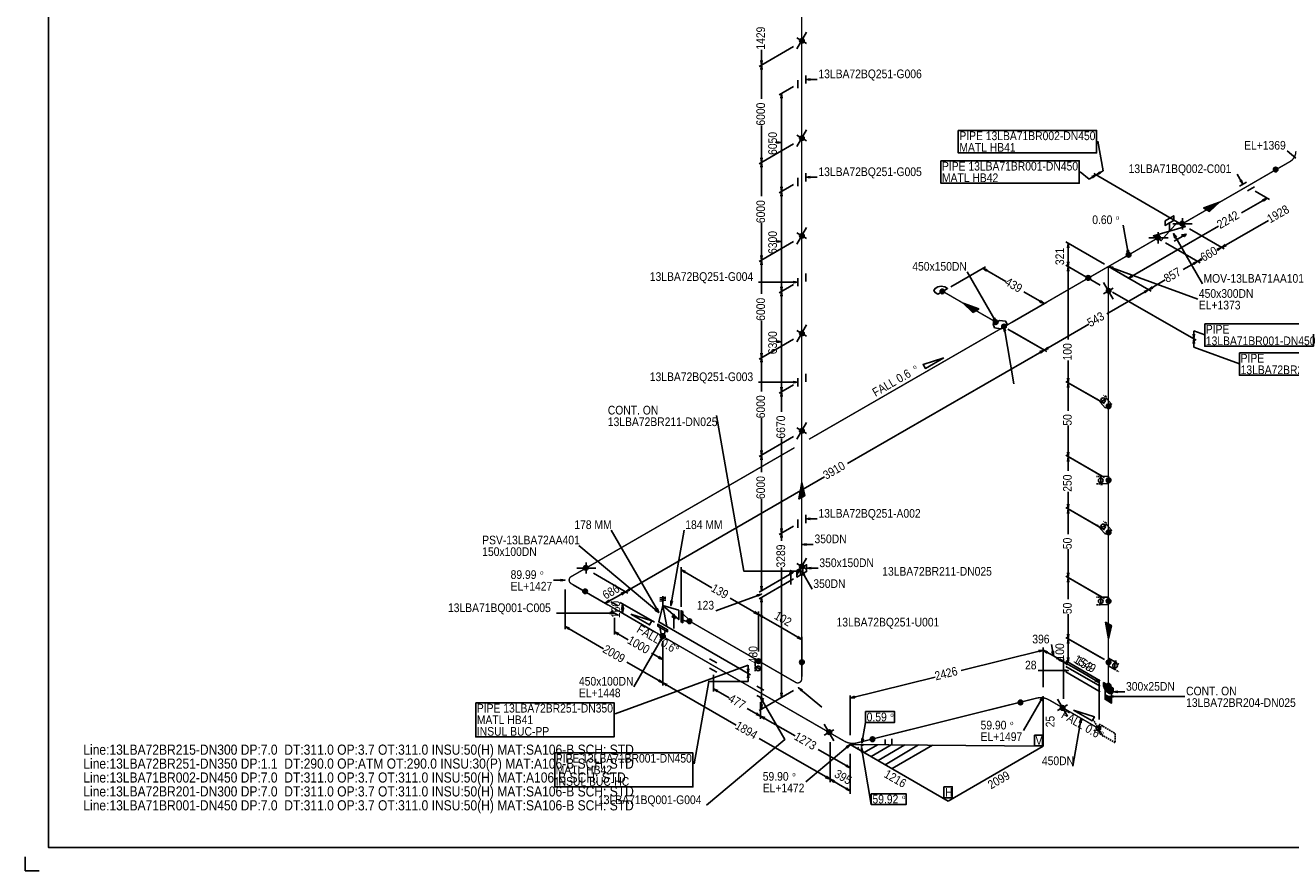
# Model space of a CAD drawing. Extents: x 0 to 841, y 0 to 594.
# Tile 1 of 3: x 0 to 545, y 0 to 365. Entities that reach past the tile are written whole.
import ezdxf

# ---------------------------------------------------------------- set-up
doc = ezdxf.new("R2010")
doc.units = 0
doc.linetypes.add('GT100', pattern=[1, 0.666667, -0.333333])
for name, color, linetype in [('AD1', 7, 'Continuous'), ('AD2', 7, 'Continuous'), ('AD3', 7, 'Continuous'), ('TEE_300', 7, 'Continuous'), ('TEE_450', 7, 'Continuous')]:
    doc.layers.add(name, color=color, linetype=linetype)
doc.styles.add('ARIAL', font='arial.ttf')

msp = doc.modelspace()

# ---------------------------------------------------------------- linework, layer by layer
at = {"color": 2}
for centre, radius in [((334.81, 357.87), 0.85), ((334.81, 357.87), 0.7), ((334.81, 357.87), 0.55), ((334.81, 357.87), 0.4), ((334.81, 357.87), 0.25), ((334.81, 315.87), 0.85), ((334.81, 315.87), 0.7), ((334.81, 315.87), 0.55), ((334.81, 315.87), 0.4), ((334.81, 315.87), 0.25), ((539, 302.3), 0.85), ((539, 302.3), 0.7), ((539, 302.3), 0.55), ((539, 302.3), 0.4), ((539, 302.3), 0.25), ((498.64, 278.99), 0.85), ((498.64, 278.99), 0.7), ((498.64, 278.99), 0.55), ((498.64, 278.99), 0.4), ((498.64, 278.99), 0.25), ((334.81, 273.77), 0.85), ((334.81, 273.77), 0.7), ((334.81, 273.77), 0.55), ((334.81, 273.77), 0.4), ((334.81, 273.77), 0.25), ((488.24, 272.99), 0.85), ((488.24, 272.99), 0.7), ((488.24, 272.99), 0.55), ((488.24, 272.99), 0.4), ((488.24, 272.99), 0.25), ((475.6, 265.6), 0.85), ((475.6, 265.6), 0.7), ((475.6, 265.6), 0.55), ((475.6, 265.6), 0.4), ((475.6, 265.6), 0.25), ((458.2, 255.6), 0.85), ((458.2, 255.6), 0.7), ((458.2, 255.6), 0.55), ((458.2, 255.6), 0.4), ((458.2, 255.6), 0.25), ((395.31, 249.8), 0.85), ((395.31, 249.8), 0.7), ((395.31, 249.8), 0.55), ((395.31, 249.8), 0.4), ((395.31, 249.8), 0.25), ((467.01, 250.03), 0.85), ((467.01, 250.03), 0.7), ((467.01, 250.03), 0.55), ((467.01, 250.03), 0.4), ((467.01, 250.03), 0.25), ((418.31, 236.5), 0.85), ((418.31, 236.5), 0.7), ((418.31, 236.5), 0.55), ((418.31, 236.5), 0.4), ((418.31, 236.5), 0.25), ((421.9, 234.6), 0.85), ((421.9, 234.6), 0.7), ((421.9, 234.6), 0.55), ((421.9, 234.6), 0.4), ((421.9, 234.6), 0.25), ((334.81, 231.67), 0.85), ((334.81, 231.67), 0.7), ((334.81, 231.67), 0.55), ((334.81, 231.67), 0.4), ((334.81, 231.67), 0.25), ((466.99, 200.24), 0.85), ((466.99, 200.24), 0.7), ((466.99, 200.24), 0.55), ((466.99, 200.24), 0.4), ((466.99, 200.24), 0.25), ((334.81, 189.67), 0.85), ((334.81, 189.67), 0.7), ((334.81, 189.67), 0.55), ((334.81, 189.67), 0.4), ((334.81, 189.67), 0.25), ((466.99, 168.34), 0.85), ((466.99, 168.34), 0.7), ((466.99, 168.34), 0.55), ((466.99, 168.34), 0.4), ((466.99, 168.34), 0.25), ((466.99, 145.84), 0.85), ((466.99, 145.84), 0.7), ((466.99, 145.84), 0.55), ((466.99, 145.84), 0.4), ((466.99, 145.84), 0.25), ((241.64, 130.59), 0.85), ((241.64, 130.59), 0.7), ((241.64, 130.59), 0.55), ((241.64, 130.59), 0.4), ((334.81, 131.17), 0.85), ((334.81, 131.17), 0.7), ((334.81, 131.17), 0.55), ((334.81, 131.17), 0.4), ((334.81, 131.17), 0.25), ((241.64, 130.59), 0.25), ((241.31, 120.46), 0.85), ((241.31, 120.46), 0.7), ((241.31, 120.46), 0.55), ((241.31, 120.46), 0.4), ((241.31, 120.46), 0.25), ((466.99, 116.24), 0.85), ((466.99, 116.24), 0.7), ((466.99, 116.24), 0.55), ((466.99, 116.24), 0.4), ((466.99, 116.24), 0.25), ((286.29, 107.54), 0.85), ((286.29, 107.54), 0.7), ((286.29, 107.54), 0.55), ((286.29, 107.54), 0.4), ((286.29, 107.54), 0.25), ((274.71, 101.16), 0.85), ((274.71, 101.16), 0.7), ((274.89, 101.06), 0.85), ((274.71, 101.16), 0.55), ((274.89, 101.06), 0.7), ((274.71, 101.16), 0.4), ((274.89, 101.06), 0.55), ((274.71, 101.16), 0.25), ((274.89, 101.06), 0.4), ((274.89, 101.06), 0.25), ((316.09, 90.34), 0.85), ((316.09, 90.34), 0.85), ((316.09, 90.34), 0.7), ((316.09, 90.34), 0.7), ((316.09, 90.34), 0.55), ((316.09, 90.34), 0.55), ((316.09, 90.34), 0.4), ((316.09, 90.34), 0.4), ((316.09, 90.34), 0.25), ((316.09, 90.34), 0.25), ((334.79, 89.86), 0.85), ((334.79, 89.86), 0.7), ((334.79, 89.86), 0.55), ((334.79, 89.86), 0.4), ((334.79, 89.86), 0.25), ((466.99, 89.84), 0.85), ((466.99, 89.84), 0.7), ((466.99, 89.84), 0.55), ((466.99, 89.84), 0.4), ((466.99, 89.84), 0.25), ((466.99, 79.74), 0.85), ((466.99, 79.74), 0.7), ((466.99, 79.74), 0.55), ((466.99, 79.74), 0.4), ((466.99, 79.74), 0.25), ((429, 72.57), 0.85), ((429, 72.57), 0.7), ((429, 72.57), 0.55), ((429, 72.57), 0.4), ((429, 72.57), 0.25), ((447.16, 70.16), 0.85), ((447.16, 70.16), 0.7), ((447.16, 70.16), 0.55), ((447.16, 70.16), 0.4), ((447.16, 70.16), 0.25), ((346.56, 59.74), 0.85), ((346.56, 59.74), 0.7), ((346.56, 59.74), 0.55), ((346.56, 59.74), 0.4), ((346.56, 59.74), 0.25), ((365.2, 56.67), 0.85), ((365.2, 56.67), 0.7), ((365.2, 56.67), 0.55), ((365.2, 56.67), 0.4), ((365.2, 56.67), 0.25)]:
    msp.add_circle(centre, radius, dxfattribs=at)
at = {"layer": 'AD1', "flags": 128}
for points in [[(474.9, 267.4), (475.6, 265.5), (475.6, 267.5)], [(468.9, 260.2), (466.9, 260.5), (468.6, 259.5)], [(422.6, 232.6), (421.9, 234.5), (421.9, 232.5)]]:
    msp.add_lwpolyline(points, dxfattribs=at)
at = {"layer": 'AD1', "color": 3, "flags": 128}
msp.add_lwpolyline([(437.3, 245.2), (439.2, 244.5), (437.7, 245.8)], dxfattribs=at)
at = {"layer": 'AD2', "color": 7}
for p, q in [((475.6, 267.5), (474.9, 267.4)), ((468.6, 259.5), (468.9, 260.2)), ((421.9, 232.5), (422.6, 232.6))]:
    msp.add_line(p, q, dxfattribs=at)
at = {"layer": 'AD3', "color": 7, "flags": 128}
for points in [[(475.6, 265.5), (473.3, 278.3)], [(466.9, 260.5), (505.4, 246.5)], [(421.9, 234.5), (426.2, 209.9)]]:
    msp.add_lwpolyline(points, dxfattribs=at)
at = {"layer": 'ARROW', "color": 7}
for p, q in [((317.7, 349.4), (317.1, 349.4)), ((317.1, 345.4), (317.7, 345.4)), ((338.4, 340.9), (338.4, 341.5)), ((325.7, 333.1), (326.3, 333.1)), ((324, 314.3), (324, 313.7)), ((317.7, 307.4), (317.1, 307.4)), ((317.1, 303.4), (317.7, 303.4)), ((463.5, 300.7), (463.1, 301.3)), ((326.3, 294.9), (325.7, 294.9)), ((338.4, 298.7), (338.4, 299.3)), ((459.7, 299.3), (460.1, 298.7)), ((524.2, 297.9), (523.6, 297.5)), ((325.7, 290.9), (326.3, 290.9)), ((533.4, 289.3), (533.8, 288.7)), ((495.6, 272.8), (496.2, 273.2)), ((324, 271.6), (324, 271)), ((449.3, 268.5), (449.9, 268.5)), ((513.8, 268), (514.2, 267.4)), ((517.6, 269.4), (517.2, 270)), ((317.7, 265.3), (317.1, 265.3)), ((449.9, 262.5), (449.3, 262.5)), ((503.4, 262), (503.8, 261.4)), ((507.2, 263.4), (506.8, 264)), ((317.1, 261.3), (317.7, 261.3)), ((414.3, 258.5), (414.7, 259.1)), ((449.3, 258.5), (449.9, 258.5)), ((477.5, 256.2), (477.1, 256.8)), ((326.3, 251.7), (325.7, 251.7)), ((331, 254.1), (331, 253.5)), ((486.1, 251.2), (485.7, 251.8)), ((325.7, 247.7), (326.3, 247.7)), ((482.3, 249.8), (482.7, 249.2)), ((417.8, 238.4), (417.2, 238)), ((504, 231.3), (503.4, 231.3)), ((324, 228.4), (324, 227.8)), ((437.3, 223.8), (437.7, 223.2)), ((441.1, 225.2), (440.7, 225.8)), ((503.4, 227.3), (504, 227.3)), ((317.7, 223.2), (317.1, 223.2)), ((317.1, 219.2), (317.7, 219.2)), ((326.3, 208.5), (325.7, 208.5)), ((331, 210.9), (331, 210.3)), ((449.9, 212.4), (449.3, 212.4)), ((449.3, 208.4), (449.9, 208.4)), ((325.7, 204.5), (326.3, 204.5)), ((466.1, 204.3), (465.5, 204.7)), ((317.7, 181.2), (317.1, 181.2)), ((449.9, 180.5), (449.3, 180.5)), ((317.1, 177.2), (317.7, 177.2)), ((449.3, 176.5), (449.9, 176.5)), ((463.7, 166.4), (464.4, 166.5)), ((449.9, 158), (449.3, 158)), ((449.3, 154), (449.9, 154)), ((326.3, 147.6), (325.7, 147.6)), ((338.4, 151.4), (338.4, 152)), ((466.1, 149.9), (465.5, 150.3)), ((325.7, 143.6), (326.3, 143.6)), ((336.7, 140.4), (336.7, 141)), ((230.7, 125.6), (230.7, 125)), ((284.2, 128.4), (284.6, 129)), ((332.7, 129.5), (332.7, 128.9)), ((335.4, 127.3), (336, 127.7)), ((338.8, 130.1), (338.8, 130.7)), ((449.9, 128.4), (449.3, 128.4)), ((260.6, 121), (260.2, 121.6)), ((317.7, 122.7), (317.1, 122.7)), ((449.3, 124.4), (449.9, 124.4)), ((251.9, 116), (251.5, 116.6)), ((256.8, 119.6), (257.2, 119)), ((279, 116.2), (278.3, 116.3)), ((315.4, 119), (315.7, 118.3)), ((317.1, 115.8), (317.7, 115.8)), ((463.7, 118.3), (463, 118.2)), ((252, 111.3), (252, 110.7)), ((257.2, 113.1), (257.8, 113.1)), ((257.8, 113), (257.2, 113)), ((271.8, 112.8), (271.4, 112.3)), ((272.4, 113.2), (271.8, 112.8)), ((314.5, 111.8), (314.1, 111.2)), ((317.5, 109.2), (317.9, 109.8)), ((234.2, 104), (234.6, 104.6)), ((255.5, 101.7), (255.9, 102.3)), ((273.5, 99.5), (274.1, 99.1)), ((333.2, 101), (332.8, 100.4)), ((449.9, 102), (449.3, 102)), ((436.8, 95), (437, 94.3)), ((440.3, 93.8), (440.7, 94.4)), ((443.2, 94.6), (442.5, 94.5)), ((449.3, 98), (449.9, 98)), ((273.3, 92.3), (272.9, 91.7)), ((446, 91.4), (445.6, 90.8)), ((449, 88.8), (449.4, 89.4)), ((449.9, 91.9), (449.3, 91.9)), ((470.4, 90.3), (469.7, 90.4)), ((273.3, 82.3), (272.9, 81.7)), ((311.9, 87.1), (311.3, 87.1)), ((311.3, 83.1), (311.9, 83.1)), ((447.6, 86.6), (447.6, 86)), ((461.4, 82.5), (461, 81.9)), ((276.3, 79.7), (276.7, 80.3)), ((298.1, 77.1), (298.5, 77.7)), ((326.3, 76.7), (325.7, 76.7)), ((334.6, 77.4), (335, 77.9)), ((471, 76.8), (471, 77.4)), ((317.7, 71.7), (317.1, 71.7)), ((317.6, 72.8), (318.2, 73.2)), ((357.6, 74.5), (357.4, 75.2)), ((437.5, 73.6), (438.1, 73.2)), ((468.9, 74.8), (468.9, 75.4)), ((315.4, 68), (315, 67.4)), ((318.4, 65.4), (318.8, 66)), ((454.5, 63.8), (455.2, 63.7)), ((361.3, 56.9), (360.6, 57)), ((353.9, 53.4), (354.3, 52.9)), ((360.4, 51.1), (361.1, 51.2)), ((354.1, 45.7), (353.7, 45.1)), ((345.4, 40.7), (345, 40.1)), ((348.4, 38.1), (348.8, 38.7)), ((354.1, 35.7), (353.7, 35.1))]:
    msp.add_line(p, q, dxfattribs=at)
at = {"layer": 'ARROW', "color": 3}
msp.add_line((437.7, 245.8), (437.3, 245.2), dxfattribs=at)
at = {"layer": 'CAP', "color": 2, "flags": 128}
for points in [[(395.5, 249.8), (393.4, 248.6), (392.2, 249.3), (391.7, 250.2), (392.2, 251.1), (393.3, 251.7), (394.8, 252), (396.4, 251.7), (397.6, 251), (395.5, 249.8)], [(466.9, 79.9), (469, 78.7), (469, 77.3), (468.5, 76.4), (467.4, 76.4), (466.4, 77), (465.3, 78.2), (464.8, 79.7), (464.8, 81.1), (466.9, 79.9)]]:
    msp.add_lwpolyline(points, dxfattribs=at)
at = {"layer": 'ELBO', "color": 3, "const_width": 0.6, "flags": 128}
for points in [[(545.1, 305.7, 0.267786), (547.7, 310.2)], [(235.3, 123.8, -0.57736), (235.3, 126.8)], [(332.1, 81.2, 0.577127), (334.7, 82.7)], [(441.4, 73.6, 0.191875), (435.9, 74.4)], [(358.5, 55.1, -0.196871), (353, 55.9)]]:
    msp.add_lwpolyline(points, format="xyb", dxfattribs=at)
at = {"layer": 'FLAN', "color": 2, "flags": 128}
for points in [[(282.7, 109.7), (282.7, 107.3), (283.4, 106.9), (283.4, 111.7), (282.7, 112.1), (282.7, 109.7)], [(274.8, 104.2), (276.9, 103), (276.9, 103.9), (272.7, 106.3), (272.7, 105.4), (274.8, 104.2)]]:
    msp.add_lwpolyline(points, dxfattribs=at)
at = {"layer": 'G1', "color": 4, "flags": 128}
msp.add_lwpolyline([(439.2, 244.5), (430.5, 249.6)], dxfattribs=at)
at = {"layer": 'GT_1', "flags": 128}
for points in [[(317.1, 349.4), (317.4, 347.4), (317.7, 349.4)], [(317.7, 345.4), (317.4, 347.4), (317.1, 345.4)], [(338.4, 341.5), (336.4, 341.2), (338.4, 340.9)], [(317.1, 307.4), (317.4, 305.4), (317.7, 307.4)], [(317.7, 303.4), (317.4, 305.4), (317.1, 303.4)], [(463.1, 301.3), (461.6, 300), (463.5, 300.7)], [(338.4, 299.3), (336.4, 299), (338.4, 298.7)], [(523.6, 297.5), (524.9, 296), (524.2, 297.9)], [(533.8, 288.7), (535.3, 290), (533.4, 289.3)], [(496.2, 273.2), (494.9, 274.7), (495.6, 272.8)], [(514.2, 267.4), (515.7, 268.7), (513.8, 268)], [(517.2, 270), (515.7, 268.7), (517.6, 269.4)], [(317.1, 265.3), (317.4, 263.3), (317.7, 265.3)], [(317.7, 261.3), (317.4, 263.3), (317.1, 261.3)], [(503.8, 261.4), (505.3, 262.7), (503.4, 262)], [(506.8, 264), (505.3, 262.7), (507.2, 263.4)], [(414.7, 259.1), (412.8, 259.8), (414.3, 258.5)], [(477.1, 256.8), (475.6, 255.5), (477.5, 256.2)], [(331, 253.5), (333, 253.8), (331, 254.1)], [(485.7, 251.8), (484.2, 250.5), (486.1, 251.2)], [(482.7, 249.2), (484.2, 250.5), (482.3, 249.8)], [(417.2, 238), (418.5, 236.5), (417.8, 238.4)], [(504, 227.3), (503.7, 229.3), (503.4, 227.3)], [(437.7, 223.2), (439.2, 224.5), (437.3, 223.8)], [(440.7, 225.8), (439.2, 224.5), (441.1, 225.2)], [(317.1, 223.2), (317.4, 221.2), (317.7, 223.2)], [(317.7, 219.2), (317.4, 221.2), (317.1, 219.2)], [(331, 210.3), (333, 210.6), (331, 210.9)], [(449.3, 212.4), (449.6, 210.4), (449.9, 212.4)], [(449.9, 208.4), (449.6, 210.4), (449.3, 208.4)], [(334.7, 129.2), (309.7, 129.2), (297.9, 196.2)], [(317.1, 181.2), (317.4, 179.2), (317.7, 181.2)], [(449.3, 180.5), (449.6, 178.5), (449.9, 180.5)], [(317.7, 177.2), (317.4, 179.2), (317.1, 177.2)], [(449.9, 176.5), (449.6, 178.5), (449.3, 176.5)], [(449.3, 158), (449.6, 156), (449.9, 158)], [(449.9, 154), (449.6, 156), (449.3, 154)], [(325.7, 147.6), (326, 145.6), (326.3, 147.6)], [(338.4, 152), (336.4, 151.7), (338.4, 151.4)], [(326.3, 143.6), (326, 145.6), (325.7, 143.6)], [(336.7, 141), (334.7, 140.7), (336.7, 140.4)], [(230.7, 125), (232.7, 125.3), (230.7, 125.6)], [(284.6, 129), (282.7, 129.7), (284.2, 128.4)], [(332.7, 128.9), (334.7, 129.2), (332.7, 129.5)], [(336, 127.7), (334.7, 129.2), (335.4, 127.3)], [(338.8, 130.7), (336.8, 130.4), (338.8, 130.1)], [(449.3, 128.4), (449.6, 126.4), (449.9, 128.4)], [(449.9, 124.4), (449.6, 126.4), (449.3, 124.4)], [(317.1, 122.7), (317.4, 120.7), (317.7, 122.7)], [(278.3, 116.3), (278.3, 114.3), (279, 116.2)], [(315.7, 118.3), (317.4, 119.3), (315.4, 119)], [(252, 110.7), (254, 111), (252, 111.3)], [(271.4, 112.3), (273.1, 111.3), (271.8, 112.8)], [(271.8, 112.8), (273.1, 111.3), (272.4, 113.2)], [(234.6, 104.6), (232.7, 105.3), (234.2, 104)], [(255.9, 102.3), (254, 103), (255.5, 101.7)], [(274.1, 99.1), (274.8, 101), (273.5, 99.5)], [(272.9, 91.7), (274.8, 91), (273.3, 92.3)], [(272.9, 81.7), (274.8, 81), (273.3, 82.3)], [(311.3, 87.1), (311.6, 85.1), (311.9, 87.1)], [(447.6, 86), (449.6, 86.3), (447.6, 86.6)], [(276.7, 80.3), (274.8, 81), (276.3, 79.7)], [(298.5, 77.7), (296.6, 78.4), (298.1, 77.1)], [(325.7, 76.7), (326, 74.7), (326.3, 76.7)], [(335, 77.9), (333.3, 78.9), (334.6, 77.4)], [(471, 77.4), (469, 77.1), (471, 76.8)], [(316.9, 74.7), (327.4, 56.5), (293.7, 28.2)], [(318.2, 73.2), (316.9, 74.7), (317.6, 72.8)], [(357.4, 75.2), (355.6, 74.4), (357.6, 74.5)], [(438.1, 73.2), (438.8, 75.1), (437.5, 73.6)], [(468.9, 75.4), (466.9, 75.1), (468.9, 74.8)], [(315, 67.4), (316.9, 66.7), (315.4, 68)], [(318.8, 66), (316.9, 66.7), (318.4, 65.4)], [(455.2, 63.7), (455.2, 65.7), (454.5, 63.8)], [(360.6, 57), (360.6, 55), (361.3, 56.9)], [(354.3, 52.9), (355.6, 54.4), (353.9, 53.4)], [(361.1, 51.2), (360.4, 53.1), (360.4, 51.1)], [(353.7, 45.1), (355.6, 44.4), (354.1, 45.7)], [(6, 0), (0, 0), (0, 6)]]:
    msp.add_lwpolyline(points, dxfattribs=at)
at = {"layer": 'GT_1', "color": 2, "flags": 128}
for points in [[(326.3, 333.1), (326, 335.1), (325.7, 333.1)], [(324, 313.7), (326, 314), (324, 314.3)], [(325.7, 294.9), (326, 292.9), (326.3, 294.9)], [(460.1, 298.7), (461.6, 300), (459.7, 299.3)], [(326.3, 290.9), (326, 292.9), (325.7, 290.9)], [(324, 271), (326, 271.3), (324, 271.6)], [(449.9, 268.5), (449.6, 270.5), (449.3, 268.5)], [(449.3, 262.5), (449.6, 260.5), (449.9, 262.5)], [(449.9, 258.5), (449.6, 260.5), (449.3, 258.5)], [(325.7, 251.7), (326, 249.7), (326.3, 251.7)], [(326.3, 247.7), (326, 249.7), (325.7, 247.7)], [(503.4, 231.3), (503.7, 229.3), (504, 231.3)], [(324, 227.8), (326, 228.1), (324, 228.4)], [(325.7, 208.5), (326, 206.5), (326.3, 208.5)], [(326.3, 204.5), (326, 206.5), (325.7, 204.5)], [(257.2, 119), (258.7, 120.3), (256.8, 119.6)], [(260.2, 121.6), (258.7, 120.3), (260.6, 121)], [(251.5, 116.6), (250, 115.3), (251.9, 116)], [(257.8, 113.1), (257.5, 115.1), (257.2, 113.1)], [(317.7, 115.8), (317.4, 117.8), (317.1, 115.8)], [(257.2, 113), (257.5, 111), (257.8, 113)], [(314.1, 111.2), (316, 110.5), (314.5, 111.8)], [(317.9, 109.8), (316, 110.5), (317.5, 109.2)], [(332.8, 100.4), (334.7, 99.7), (333.2, 101)], [(449.3, 102), (449.6, 100), (449.9, 102)], [(449.9, 98), (449.6, 100), (449.3, 98)], [(437, 94.3), (438.8, 95.1), (436.8, 95)], [(440.7, 94.4), (438.8, 95.1), (440.3, 93.8)], [(442.5, 94.5), (443.2, 92.6), (443.2, 94.6)], [(445.6, 90.8), (447.5, 90.1), (446, 91.4)], [(449.4, 89.4), (447.5, 90.1), (449, 88.8)], [(449.3, 91.9), (449.6, 89.9), (449.9, 91.9)], [(311.9, 83.1), (311.6, 85.1), (311.3, 83.1)], [(461, 81.9), (462.9, 81.2), (461.4, 82.5)], [(311.6, 81.6), (294.6, 81.6), (288.3, 46.1)], [(317.1, 71.7), (317.4, 69.7), (317.7, 71.7)], [(345, 40.1), (346.9, 39.4), (345.4, 40.7)], [(348.8, 38.7), (346.9, 39.4), (348.4, 38.1)], [(353.7, 35.1), (355.6, 34.4), (354.1, 35.7)]]:
    msp.add_lwpolyline(points, dxfattribs=at)
at = {"layer": 'MOV', "color": 2, "flags": 128}
msp.add_lwpolyline([(493.2, 275.7), (493.2, 279.3), (491.3, 278.2), (491.3, 280.2), (495.1, 282.4), (495.1, 280.4), (493.2, 279.3)], dxfattribs=at)
at = {"layer": 'OLET', "color": 4, "flags": 128}
for points in [[(466.9, 200.4), (465.5, 199.6), (463.4, 202), (466.1, 203.6), (468.3, 201.2), (466.9, 200.4)], [(466.9, 168.5), (466.9, 166.9), (463.7, 166.8), (463.7, 170), (466.9, 170.1), (466.9, 168.5)], [(466.9, 146), (465.5, 145.2), (463.4, 147.6), (466.1, 149.2), (468.3, 146.8), (466.9, 146)], [(466.9, 116.4), (466.9, 114.8), (463.7, 114.7), (463.7, 117.9), (466.9, 118), (466.9, 116.4)], [(316, 90.5), (314.6, 91.3), (314.6, 88.1), (317.4, 86.5), (317.4, 89.7), (316, 90.5)], [(466.9, 90), (466.9, 91.6), (469.7, 90), (469.7, 86.8), (466.9, 88.4), (466.9, 90)]]:
    msp.add_lwpolyline(points, dxfattribs=at)
at = {"layer": 'OW', "color": 2}
msp.add_circle((462.56, 61.26), 1, dxfattribs=at)
at = {"layer": 'PL10', "color": 7, "flags": 128}
msp.add_lwpolyline([(334.7, 127.8), (335.2, 128.1), (335.2, 131), (334.2, 130.4), (334.2, 127.5), (336.8, 129), (336.8, 131.9), (332.6, 129.5), (332.6, 126.6), (334.7, 127.8)], dxfattribs=at)
at = {"layer": 'PL18', "flags": 128}
for points in [[(468.3, 76.7), (468.1, 78.8), (467.7, 77), (467.4, 79.2), (467, 77.4), (466.7, 79.6), (466.3, 77.8), (466, 80), (465.7, 78.2), (465.7, 80.2), (466, 78), (466.3, 79.8), (466.7, 77.6), (467, 79.4), (467.4, 77.2), (467.7, 79), (468.1, 76.8), (468.3, 78.7)], [(468.3, 74.3), (468.1, 72.4), (467.7, 74.6), (467.4, 72.8), (467, 75), (466.7, 73.2), (466.3, 75.4), (466, 73.6), (465.7, 75.8), (465.7, 73.8), (466, 75.6), (466.3, 73.4), (466.7, 75.2), (467, 73), (467.4, 74.8), (467.7, 72.6), (468.1, 74.4), (468.3, 72.3)]]:
    msp.add_lwpolyline(points, dxfattribs=at)
at = {"layer": 'PL2', "color": 7, "flags": 128}
for points in [[(332.6, 354.3), (336.8, 361.5)], [(331.2, 355.4), (316.3, 346.8)], [(331.2, 355.4), (316.3, 346.8)], [(336.8, 356.7), (332.6, 359.1)], [(317.4, 347.4), (317.4, 354)], [(317.4, 347.4), (317.4, 332.8)], [(333, 340.9), (333, 337.4)], [(336.4, 339.4), (336.4, 342.9)], [(336.4, 341.2), (341.4, 341.2)], [(331.2, 338.1), (325, 334.5)], [(326, 335.1), (326, 314)], [(317.4, 305.4), (317.4, 321.3)], [(332.6, 312.3), (336.8, 319.5)], [(336.8, 314.7), (332.6, 317.1)], [(331.2, 313.4), (316.3, 304.8)], [(331.2, 313.4), (316.3, 304.8)], [(326, 292.9), (326, 314)], [(464.6, 301.7), (462.3, 314.5)], [(547.7, 307.2), (543.9, 310.4)], [(317.4, 305.4), (317.4, 290.8)], [(336.4, 297.2), (336.4, 300.7)], [(458.6, 298.2), (454.8, 301.4)], [(496.7, 279.7), (460.6, 300.6)], [(496.7, 279.7), (460.6, 300.6)], [(524.9, 296), (522.4, 300.3)], [(333, 298.7), (333, 295.2)], [(336.4, 299), (341.4, 299)], [(523.4, 295.2), (526.4, 296.9)], [(529.9, 294.9), (526.9, 293.2)], [(326, 292.9), (326, 271.3)], [(535.3, 290), (524.3, 283.7)], [(530.1, 293), (536.3, 289.4)], [(317.4, 263.3), (317.4, 279.2)], [(494.7, 278.9), (503, 278.9)], [(498.8, 276.5), (498.8, 281.3)], [(515.7, 268.7), (535.9, 280.4)], [(332.6, 270.2), (336.8, 277.4)], [(336.8, 272.6), (332.6, 275)], [(475.6, 255.5), (514.3, 277.9)], [(484.3, 272.9), (492.6, 272.9)], [(488.4, 270.5), (488.4, 275.3)], [(494.9, 274.7), (507.4, 253)], [(501.9, 276.7), (516.8, 268.1)], [(501.9, 276.7), (516.8, 268.1)], [(331.2, 271.3), (316.3, 262.7)], [(331.2, 271.3), (316.3, 262.7)], [(326, 249.7), (326, 271.3)], [(465.2, 261.5), (448.5, 271.1)], [(491.5, 270.7), (506.4, 262.1)], [(491.5, 270.7), (506.4, 262.1)], [(515.7, 268.7), (515, 268.3)], [(317.4, 263.3), (317.4, 248.7)], [(505.3, 262.7), (499.2, 259.2)], [(505.3, 262.7), (507.2, 263.8)], [(336.4, 254), (336.4, 257.5)], [(399, 251.8), (413.9, 260.4)], [(418.5, 236.5), (406, 258.2)], [(412.8, 259.8), (422.7, 254.1)], [(463.4, 252.5), (448.5, 261.1)], [(463.4, 252.5), (448.5, 261.1)], [(449.6, 260.5), (449.6, 229)], [(468.6, 259.5), (485.3, 249.9)], [(468.6, 259.5), (485.3, 249.9)], [(468.6, 259.5), (476.6, 254.9)], [(333, 253.8), (316, 253.8)], [(333, 255.5), (333, 252)], [(464.8, 253.6), (469, 246.4)], [(469, 251.2), (464.8, 248.8)], [(484.2, 250.5), (491.4, 254.7)], [(326, 249.7), (326, 228.1)], [(484.2, 250.5), (466.2, 240.1)], [(468.6, 249.5), (504.7, 228.7)], [(468.6, 249.5), (504.7, 228.7)], [(425.4, 236.5), (440.3, 245.1)], [(317.4, 221.2), (317.4, 237.1)], [(332.6, 228.1), (336.8, 235.3)], [(439.2, 224.5), (458.4, 235.6)], [(331.2, 229.2), (316.3, 220.6)], [(331.2, 229.2), (316.3, 220.6)], [(336.8, 230.5), (332.6, 232.9)], [(423.6, 233.5), (440.3, 223.9)], [(425.4, 232.5), (440.3, 223.9)], [(503.7, 232.8), (508.4, 231.1)], [(326, 206.5), (326, 228.1)], [(439.2, 224.5), (354.5, 175.6)], [(503.7, 225.8), (523.4, 218.6)], [(317.4, 221.2), (317.4, 206.6)], [(449.6, 210.4), (449.6, 220)], [(336.4, 210.8), (336.4, 214.3)], [(333, 210.6), (316, 210.6)], [(333, 212.3), (333, 208.8)], [(463.4, 202.4), (448.5, 211)], [(465.2, 201.4), (448.5, 211)], [(449.6, 210.4), (449.6, 198.3)], [(326, 206.5), (326, 197.9)], [(317.4, 179.2), (317.4, 195.1)], [(332.6, 186.1), (336.8, 193.3)], [(449.6, 178.5), (449.6, 191.9)], [(331.2, 187.2), (316.3, 178.6)], [(331.2, 187.2), (316.3, 178.6)], [(326, 145.6), (326, 186.3)], [(336.8, 188.5), (332.6, 190.9)], [(317.4, 179.2), (317.4, 171.8)], [(463.4, 170.5), (448.5, 179.1)], [(465.2, 169.5), (448.5, 179.1)], [(449.6, 178.5), (449.6, 172.4)], [(258.7, 120.3), (344.5, 169.8)], [(317.4, 120.7), (317.4, 160.2)], [(449.6, 156), (449.6, 163.4)], [(336.4, 149.9), (336.4, 153.4)], [(463.4, 148), (448.5, 156.6)], [(465.2, 147), (448.5, 156.6)], [(449.6, 156), (449.6, 145.1)], [(333, 151.4), (333, 147.9)], [(336.4, 151.7), (341.4, 151.7)], [(273.1, 111.3), (252.6, 146.8)], [(278.3, 114.3), (284, 146.8)], [(326, 145.6), (326, 142.3)], [(273.1, 111.3), (238.6, 140.2)], [(334.7, 140.7), (339.7, 140.7)], [(449.6, 126.4), (449.6, 138.6)], [(241.8, 128.1), (241.8, 132.9)], [(332.6, 127.6), (336.8, 134.8)], [(336.8, 130), (332.6, 132.4)], [(237.7, 130.5), (246, 130.5)], [(244.9, 128.3), (259.8, 119.7)], [(244.9, 128.3), (259.8, 119.7)], [(282.7, 113.7), (282.7, 130.9)], [(282.7, 129.7), (296, 122)], [(331.2, 128.7), (316.3, 120.1)], [(331.2, 128.7), (316.3, 120.1)], [(331.2, 125.8), (316.3, 117.2)], [(331.2, 125.8), (316.3, 117.2)], [(326, 74.7), (326, 130.7)], [(334.7, 129.2), (339.2, 121.4)], [(336.8, 130.4), (341.8, 130.4)], [(463.4, 118.4), (448.5, 127)], [(465.2, 117.4), (448.5, 127)], [(449.6, 126.4), (449.6, 117.1)], [(232.7, 125.3), (227.7, 125.3)], [(232.7, 121.3), (232.7, 104.1)], [(236.2, 123.3), (251.1, 114.7)], [(255.5, 114.2), (252.4, 115.9)], [(271.3, 107.1), (256.4, 115.7)], [(273.5, 117.6), (276.1, 118)], [(273.5, 116.9), (276.1, 117.3)], [(273.5, 116.2), (276.1, 116.6)], [(274.8, 114.3), (274.8, 118.3)], [(317.4, 119.3), (297.7, 112.1)], [(316, 110.5), (303.8, 117.5)], [(317.4, 117.8), (317.4, 93.8)], [(254, 111), (229, 111)], [(252.4, 111.9), (255.5, 110.2)], [(271.3, 103), (256.4, 111.6)], [(316, 94.5), (316, 111.7)], [(316, 94.5), (316, 111.7)], [(449.6, 100), (449.6, 110.6)], [(232.7, 105.3), (249.3, 95.7)], [(254, 109), (254, 101.8)], [(276.5, 105.3), (312.6, 84.5)], [(276.5, 105.3), (312.6, 84.5)], [(254, 103), (259.9, 99.6)], [(274.8, 101), (262.3, 79.3)], [(274.8, 99), (274.8, 89.8)], [(274.8, 99), (274.8, 79.8)], [(334.7, 83.7), (334.7, 100.9)], [(463.4, 92), (448.5, 100.6)], [(465.2, 91), (448.5, 100.6)], [(274.8, 91), (270, 93.8)], [(274.8, 97), (274.8, 79.8)], [(317.4, 69.7), (317.4, 93.8)], [(438.8, 95.1), (403.4, 86.3)], [(438.8, 79.1), (438.8, 96.3)], [(438.8, 79.1), (438.8, 96.3)], [(311.6, 88.6), (254.3, 67.7)], [(274.8, 81), (259.3, 89.9)], [(298.1, 89.6), (295, 91.3)], [(295, 87.3), (298.1, 85.6)], [(447.5, 74.1), (447.5, 91.3)], [(447.5, 74.1), (447.5, 91.3)], [(463.4, 81.9), (448.5, 90.5)], [(463.4, 81.9), (448.5, 90.5)], [(463.4, 79.5), (448.5, 88.1)], [(463.4, 79.5), (448.5, 88.1)], [(296.6, 84.4), (296.6, 77.2)], [(355.6, 74.4), (392.2, 83.5)], [(449.6, 86.3), (436.6, 86.3)], [(463.4, 77.1), (448.5, 85.7)], [(462.9, 65.2), (462.9, 82.4)], [(274.8, 81), (306.4, 62.8)], [(296.6, 78.4), (303.4, 74.5)], [(318.4, 77.9), (315.3, 79.6)], [(331.2, 77.7), (316.3, 69.1)], [(331.2, 77.7), (325, 74.1)], [(333.3, 78.9), (343.3, 70.5)], [(465.5, 80.2), (465.5, 73.8)], [(468.3, 76.7), (465.5, 78.3)], [(468.3, 78.6), (468.3, 72.2)], [(469, 77.1), (474, 77.1)], [(315.3, 75.6), (318.4, 73.9)], [(355.6, 58.4), (355.6, 75.6)], [(438.8, 75.1), (430.3, 60.4)], [(438.8, 53.7), (438.8, 75.1)], [(449.2, 66.7), (445, 73.9)], [(449.2, 71.5), (445, 69.1)], [(468.3, 74.3), (465.5, 75.9)], [(466.9, 75.1), (499.9, 75.1)], [(316.9, 66.7), (311.2, 70)], [(316.9, 66.7), (331.8, 58.1)], [(455.2, 65.7), (451.6, 45)], [(348.6, 56), (344.4, 63.2)], [(348.6, 60.8), (344.4, 58.4)], [(360.6, 55), (362.2, 63.9)], [(346.9, 39.4), (316.4, 57)], [(346.9, 55.4), (346.9, 38.2)], [(346.9, 55.4), (346.9, 38.2)], [(370.6, 56.6), (370.6, 54.3)], [(373.6, 56.9), (373.6, 54.2)], [(355.6, 54.4), (336.4, 38.3)], [(355.6, 44.4), (341.8, 52.3)], [(355.6, 54.4), (397.8, 30)], [(355.6, 54.4), (438.8, 53.7)], [(355.6, 50.4), (355.6, 33.2)], [(355.6, 50.4), (355.6, 43.2)], [(359.3, 53.1), (358.6, 52.7)], [(361.5, 54.4), (360.2, 53.6)], [(360.4, 53.1), (364.7, 28.5)], [(361.6, 54.4), (361.6, 54.3)], [(367.4, 54.3), (361.6, 50.9)], [(373.3, 54.3), (364.6, 49.2)], [(379.2, 54.2), (367.6, 47.5)], [(385.1, 54.2), (370.6, 45.7)], [(391.1, 54.1), (373.7, 44.1)], [(397.8, 30), (438.8, 53.7)]]:
    msp.add_lwpolyline(points, dxfattribs=at)
at = {"layer": 'PL2', "color": 3, "flags": 128}
for points in [[(461.6, 300), (464.6, 301.7)], [(331.2, 295.9), (325, 292.3)], [(331.2, 295.9), (325, 292.3)], [(461.6, 300), (458.6, 298.2)], [(449.6, 270.5), (449.6, 265.5)], [(449.6, 260.5), (449.6, 265.5)], [(331.2, 252.7), (325, 249.1)], [(331.2, 252.7), (325, 249.1)], [(503.7, 229.3), (503.7, 232.8)], [(503.7, 229.3), (503.7, 225.8)], [(331.2, 209.5), (325, 205.9)], [(331.2, 209.5), (325, 205.9)], [(331.2, 148.6), (325, 145)], [(331.2, 148.6), (325, 145)], [(258.7, 120.3), (254.4, 117.8)], [(250, 115.3), (254.4, 117.8)], [(257.5, 115.1), (257.5, 113.1)], [(257.5, 111), (257.5, 113.1)], [(316, 110.5), (325.4, 105.1)], [(334.7, 99.7), (325.4, 105.1)], [(449.6, 100), (449.6, 95)], [(438.8, 95.1), (443.2, 92.6)], [(443.2, 92.6), (442.3, 97.5)], [(449.6, 89.9), (449.6, 95)], [(311.6, 85.1), (311.6, 88.6)], [(447.5, 90.1), (443.2, 92.6)], [(447.5, 90.1), (455.2, 85.7)], [(311.6, 85.1), (311.6, 81.6)], [(462.9, 81.2), (455.2, 85.7)], [(316.9, 72.7), (316.9, 65.5)], [(316.9, 72.7), (316.9, 65.5)], [(346.9, 39.4), (351.3, 36.9)], [(355.6, 34.4), (351.3, 36.9)]]:
    msp.add_lwpolyline(points, dxfattribs=at)
at = {"layer": 'PL2', "color": 7, "linetype": 'GT100', "flags": 128}
for points in [[(464.6, 57.8), (460.4, 65)], [(464.6, 62.6), (460.4, 60.2)]]:
    msp.add_lwpolyline(points, dxfattribs=at)
at = {"layer": 'PL27', "flags": 128}
for points in [[(509.3, 285), (508, 285.8), (514.8, 288.2), (510.5, 284.3), (508.1, 285.7), (514.3, 287.9), (510.4, 284.4), (508.3, 285.6), (513.7, 287.6), (510.2, 284.5), (508.5, 285.5), (513.2, 287.2), (510, 284.6), (508.6, 285.4), (512.7, 287), (509.9, 284.7), (508.8, 285.3), (512.1, 286.6), (509.7, 284.8), (509, 285.2), (511.7, 286.4), (509.5, 284.9), (509.1, 285.1), (511.1, 286), (509.4, 285), (509.3, 285), (514.8, 288.2)], [(409.8, 241.5), (408.5, 240.7), (404.3, 244.7), (411, 242.2), (408.6, 240.8), (404.8, 244.4), (410.9, 242.1), (408.8, 240.9), (405.4, 244.1), (410.7, 242), (409, 241), (405.9, 243.7), (410.5, 241.9), (409.1, 241.1), (406.4, 243.5), (410.4, 241.8), (409.3, 241.2), (407, 243.1), (410.2, 241.7), (409.5, 241.3), (407.4, 242.9), (410, 241.6), (409.6, 241.4), (408, 242.5), (409.9, 241.5), (409.8, 241.5), (404.3, 244.7)], [(334.7, 161), (336, 161.8), (334.7, 167.4), (333.5, 160.3), (335.9, 161.7), (334.7, 166.8), (333.6, 160.4), (335.7, 161.6), (334.7, 166.1), (333.8, 160.5), (335.5, 161.5), (334.7, 165.5), (334, 160.6), (335.4, 161.4), (334.7, 164.9), (334.1, 160.7), (335.2, 161.3), (334.7, 164.3), (334.3, 160.8), (335, 161.2), (334.7, 163.7), (334.5, 160.9), (334.9, 161.1), (334.7, 163.1), (334.6, 161), (334.7, 161), (334.7, 167.4)], [(466.9, 106.4), (468.2, 105.6), (466.9, 100), (465.7, 107.1), (468.1, 105.7), (466.9, 100.6), (465.8, 107), (467.9, 105.8), (466.9, 101.3), (466, 106.9), (467.7, 105.9), (466.9, 101.9), (466.2, 106.8), (467.6, 106), (466.9, 102.5), (466.3, 106.7), (467.4, 106.1), (466.9, 103.1), (466.5, 106.6), (467.2, 106.2), (466.9, 103.7), (466.7, 106.5), (467.1, 106.3), (466.9, 104.3), (466.8, 106.4), (466.9, 106.4), (466.9, 100)]]:
    msp.add_lwpolyline(points, dxfattribs=at)
at = {"layer": 'PL4', "color": 7, "linetype": 'GT100', "flags": 128}
for points in [[(462.1, 203.5), (463.4, 202), (466.2, 203.6), (464.8, 205.1)], [(461.7, 166.8), (463.7, 166.8), (463.7, 170), (461.7, 170)], [(462.1, 149.1), (463.4, 147.6), (466.2, 149.2), (464.8, 150.7)], [(461.7, 114.7), (463.7, 114.7), (463.7, 117.9), (461.7, 117.9)], [(314.6, 86.1), (314.6, 88.1), (317.4, 86.5), (317.4, 84.5)], [(471.4, 89), (469.7, 90), (469.7, 86.8), (471.4, 85.8)]]:
    msp.add_lwpolyline(points, dxfattribs=at)
at = {"layer": 'PL4', "color": 7, "flags": 128}
for points in [[(274.8, 114.3), (281.7, 108.3), (281.7, 112.3), (274.8, 114.3)], [(283.4, 108), (286.2, 107.2), (286.2, 108.2), (283.4, 110.7)], [(275.9, 103.6), (275.2, 100.8), (274.3, 101.3), (273.6, 105)]]:
    msp.add_lwpolyline(points, dxfattribs=at)
at = {"layer": 'PL5', "color": 7, "flags": 128}
for points in [[(274.8, 106.3), (276.5, 105.3), (274.8, 114.3), (273.1, 107.3), (274.8, 106.3)], [(362.2, 68.6), (374.7, 68.6), (374.7, 63.9), (362.2, 63.9), (362.2, 68.6)], [(435, 58.5), (438.5, 58.5), (438.5, 53.8), (435, 53.8), (435, 58.5)], [(364.7, 33.2), (379.7, 33.2), (379.7, 28.5), (364.7, 28.5), (364.7, 33.2)], [(396, 36.2), (399.6, 36.2), (399.6, 31.4), (396, 31.4), (396, 36.2)]]:
    msp.add_lwpolyline(points, dxfattribs=at)
at = {"layer": 'SFW', "color": 2, "flags": 128}
for points in [[(466.9, 77.5), (468.3, 76.7), (468.3, 78.7), (465.5, 80.3), (465.5, 78.3), (466.9, 77.5)], [(466.9, 75.1), (468.3, 74.3), (468.3, 72.3), (465.5, 73.9), (465.5, 75.9), (466.9, 75.1)]]:
    msp.add_lwpolyline(points, dxfattribs=at)
at = {"layer": 'spoolno', "color": 7, "flags": 128}
for points in [[(10, 584), (831, 584), (831, 10), (10, 10), (10, 584)], [(402.2, 319.2), (461.8, 319.2), (461.8, 309.5), (402.2, 309.5), (402.2, 319.2)], [(394.7, 306.1), (454.3, 306.1), (454.3, 296.4), (394.7, 296.4), (394.7, 306.1)], [(508.4, 235.8), (555.3, 235.8), (555.3, 226.1), (508.4, 226.1), (508.4, 235.8)], [(523.4, 223.3), (570.3, 223.3), (570.3, 213.6), (523.4, 213.6), (523.4, 223.3)], [(194.2, 72.4), (253.8, 72.4), (253.8, 57.7), (194.2, 57.7), (194.2, 72.4)], [(228.2, 50.8), (287.8, 50.8), (287.8, 36.1), (228.2, 36.1), (228.2, 50.8)]]:
    msp.add_lwpolyline(points, dxfattribs=at)
at = {"layer": 'SW', "color": 2}
for centre in [(334.81, 357.87), (334.81, 315.87), (539, 302.3), (498.64, 278.99), (334.81, 273.77), (488.24, 272.99), (475.6, 265.6), (458.2, 255.6), (467.01, 250.03), (395.31, 249.8), (418.31, 236.5), (421.9, 234.6), (334.81, 231.67), (464.64, 202.83), (466.99, 200.24), (334.81, 189.67), (463.6, 168.29), (466.99, 168.34), (464.64, 148.43), (466.99, 145.84), (241.64, 130.59), (334.81, 131.17), (241.31, 120.46), (463.6, 116.19), (466.99, 116.24), (286.29, 107.54), (274.71, 101.16), (274.89, 101.06), (315.91, 87.24), (316.09, 90.34), (316.09, 90.34), (334.79, 89.86), (466.99, 89.84), (469.79, 88.46), (466.99, 79.74), (429, 72.57), (447.16, 70.16), (346.56, 59.74), (365.2, 56.67)]:
    msp.add_circle(centre, 1, dxfattribs=at)
at = {"layer": 'TEE_300', "color": 2, "const_width": 0.6, "flags": 128}
msp.add_lwpolyline([(466.9, 260.5), (466.9, 250.5)], dxfattribs=at)
at = {"layer": 'TEE_450', "color": 2, "const_width": 0.6, "flags": 128}
for points in [[(466.9, 260.5), (475.6, 265.5)], [(458.2, 255.5), (466.9, 260.5)]]:
    msp.add_lwpolyline(points, dxfattribs=at)
at = {"layer": 'TPIPE1', "color": 3, "const_width": 0.6, "flags": 128}
for points in [[(447.5, 70.1), (441.4, 73.6)], [(462.9, 61.2), (447.5, 70.1)]]:
    msp.add_lwpolyline(points, dxfattribs=at)
at = {"layer": 'TPIPE1', "color": 4, "flags": 128}
msp.add_lwpolyline([(451.9, 69.2), (459.9, 64.6), (460.9, 66.3), (451.9, 69.2)], dxfattribs=at)
at = {"layer": 'TPIPE12', "color": 3, "const_width": 0.6, "flags": 128}
for points in [[(241.4, 130.3), (331.6, 182.4)], [(235.3, 126.8), (241.4, 130.3)]]:
    msp.add_lwpolyline(points, dxfattribs=at)
at = {"layer": 'TPIPE13', "color": 3, "const_width": 0.6, "flags": 128}
for points in [[(421.9, 234.5), (458.2, 255.5)], [(337.8, 186), (421.9, 234.5)]]:
    msp.add_lwpolyline(points, dxfattribs=at)
at = {"layer": 'TPIPE13', "color": 4, "flags": 128}
msp.add_lwpolyline([(396, 221.2), (388, 216.6), (387, 218.3), (396, 221.2)], dxfattribs=at)
at = {"layer": 'TPIPE14', "color": 3, "const_width": 0.6, "flags": 128}
msp.add_lwpolyline([(418.5, 236.5), (409.8, 241.5)], dxfattribs=at)
at = {"layer": 'TPIPE15', "color": 3, "const_width": 0.6, "flags": 128}
msp.add_lwpolyline([(404.3, 244.7), (395.5, 249.8)], dxfattribs=at)
at = {"layer": 'TPIPE16', "color": 3, "const_width": 0.6, "flags": 128}
for points in [[(466.9, 250.5), (466.9, 200.4)], [(466.9, 200.4), (466.9, 168.5)], [(466.9, 168.5), (466.9, 146)], [(466.9, 146), (466.9, 116.4)], [(466.9, 116.4), (466.9, 106.4)]]:
    msp.add_lwpolyline(points, dxfattribs=at)
at = {"layer": 'TPIPE17', "color": 3, "const_width": 0.6, "flags": 128}
for points in [[(466.9, 100), (466.9, 90)], [(466.9, 90), (466.9, 79.9)]]:
    msp.add_lwpolyline(points, dxfattribs=at)
at = {"layer": 'TPIPE18', "color": 3, "const_width": 0.6, "flags": 128}
msp.add_lwpolyline([(475.6, 265.5), (488, 272.7)], dxfattribs=at)
at = {"layer": 'TPIPE19', "color": 3, "const_width": 0.6, "flags": 128}
msp.add_lwpolyline([(498.4, 278.7), (509.3, 285)], dxfattribs=at)
at = {"layer": 'TPIPE2', "color": 3, "const_width": 0.6, "flags": 128}
for points in [[(429.1, 72.7), (365.3, 56.8)], [(435.9, 74.4), (429.1, 72.7)], [(365.3, 56.8), (358.5, 55.1)]]:
    msp.add_lwpolyline(points, dxfattribs=at)
at = {"layer": 'TPIPE20', "color": 3, "const_width": 0.6, "flags": 128}
for points in [[(539, 302.2), (545.1, 305.7)], [(526.6, 295), (539, 302.2)], [(514.8, 288.2), (526.6, 295)]]:
    msp.add_lwpolyline(points, dxfattribs=at)
at = {"layer": 'TPIPE3', "color": 3, "const_width": 0.6, "flags": 128}
for points in [[(241.4, 120.3), (235.3, 123.8)], [(254, 113), (241.4, 120.3)], [(274.8, 101), (254, 113)], [(296.6, 88.4), (274.8, 101)], [(316.9, 76.7), (296.6, 88.4)], [(346.9, 59.4), (316.9, 76.7)], [(353, 55.9), (346.9, 59.4)]]:
    msp.add_lwpolyline(points, dxfattribs=at)
at = {"layer": 'TPIPE3', "color": 4, "flags": 128}
msp.add_lwpolyline([(261.1, 110.6), (269.1, 106), (270.1, 107.7), (261.1, 110.6)], dxfattribs=at)
at = {"layer": 'TPIPE4', "color": 3, "const_width": 0.6, "flags": 128}
for points in [[(286.2, 107.7), (316, 90.5)], [(316, 90.5), (332.1, 81.2)]]:
    msp.add_lwpolyline(points, dxfattribs=at)
at = {"layer": 'TPIPE5', "color": 3, "const_width": 0.6, "flags": 128}
for points in [[(334.7, 89.7), (334.7, 127.8)], [(334.7, 82.7), (334.7, 89.7)]]:
    msp.add_lwpolyline(points, dxfattribs=at)
at = {"layer": 'TPIPE6', "color": 3, "const_width": 0.6, "flags": 128}
for points in [[(334.7, 150.6), (334.7, 161)], [(334.7, 130.7), (334.7, 150.6)]]:
    msp.add_lwpolyline(points, dxfattribs=at)
at = {"layer": 'TPIPE7', "color": 3, "const_width": 0.6, "flags": 128}
for points in [[(334.7, 357.4), (334.7, 370.9)], [(334.7, 340.1), (334.7, 357.4)], [(334.7, 315.4), (334.7, 340.1)], [(334.7, 297.9), (334.7, 315.4)], [(334.7, 273.3), (334.7, 297.9)], [(334.7, 254.7), (334.7, 273.3)], [(334.7, 231.2), (334.7, 254.7)], [(334.7, 211.5), (334.7, 231.2)], [(334.7, 189.2), (334.7, 211.5)], [(334.7, 167.4), (334.7, 189.2)]]:
    msp.add_lwpolyline(points, dxfattribs=at)
at = {"layer": 'VALV', "color": 7, "flags": 128}
for points in [[(488, 272.7), (486.3, 273.7), (500.1, 277.7), (496.7, 279.7), (489.7, 271.7), (488, 272.7)], [(495.2, 271.5), (500.4, 274.5), (498.5, 274.1), (499.7, 273.4), (500.4, 274.5), (495.2, 271.5)], [(330, 123.4), (330, 129.5), (330.6, 128.3), (329.4, 127.6), (330, 129.5), (330, 123.4)], [(279.5, 104.5), (279.5, 110.6), (278.9, 109.4), (280.1, 108.7), (279.5, 110.6), (279.5, 104.5)]]:
    msp.add_lwpolyline(points, dxfattribs=at)
at = {"layer": 'VALV', "color": 7, "linetype": 'GT100', "flags": 128}
msp.add_lwpolyline([(469.8, 57.2), (469.8, 55.2), (462.9, 59.2), (462.9, 63.2), (469.8, 59.2), (469.8, 57.2)], dxfattribs=at)
at = {"layer": 'WOLET', "color": 2, "flags": 128}
msp.add_lwpolyline([(421.9, 234.5), (420.6, 233.7), (417.8, 234.1), (417.2, 235.7), (420, 237.3), (422.6, 236.9), (423.4, 235.3), (421.9, 234.5)], dxfattribs=at)

# ---------------------------------------------------------------- texts
at = {"layer": 'ELEV', "color": 2, "style": 'ARIAL', "width": 0.85}
for s, p in [('EL+1369', (525.4, 310.9)), ('EL+1373', (505.9, 242)), ('EL+1427', (209.2, 120.8)), ('EL+1448', (238.66, 74.8)), ('EL+1497', (411.8, 55.9)), ('EL+1472', (317.9, 33.8))]:
    msp.add_text(s, height=3.75, dxfattribs=at).set_placement(p)
at = {"layer": 'FLAN', "color": 2, "style": 'ARIAL', "width": 0.85}
for s, p in [('13LBA72BQ251-G006', (341.9, 341.7)), ('13LBA72BQ251-G005', (341.9, 299.5)), ('13LBA72BQ251-G004', (269.21, 254.3)), ('13LBA72BQ251-G003', (269.21, 211.1)), ('13LBA71BQ001-G004', (246.91, 28.7))]:
    msp.add_text(s, height=3.75, dxfattribs=at).set_placement(p)
at = {"layer": 'GT_1', "color": 2, "style": 'ARIAL', "width": 0.85}
for s, height, rotation, p in [('1429', 3.75, 90, (318.88, 354.01)), ('6000', 3.75, 90, (318.88, 321.26)), ('6050', 3.75, 90, (324.01, 308.62)), ('6000', 3.75, 90, (318.88, 279.21)), ('2242', 3.75, 30, (515.07, 276.59)), ('1928', 3.75, 30, (536.67, 279.08)), ('6300', 3.75, 90, (324.01, 265.92)), ('321', 3.75, 90, (447.8, 261.12)), ('660', 3.75, 30, (507.93, 262.47)), ('857', 3.75, 30, (492.18, 253.37)), ('439', 3.75, -30, (421.93, 252.78)), ('6000', 3.75, 90, (318.88, 237.11)), ('543', 3.75, 30, (459.13, 234.27)), ('6300', 3.75, 90, (324.01, 222.72)), ('100', 3.75, 90, (451.08, 220.02)), ('o', 1.88, 30, (383.24, 216.05)), ('6000', 3.75, 90, (318.88, 195.06)), ('50', 3.75, 90, (451.08, 191.88)), ('6670', 3.75, 90, (327.54, 186.34)), ('3910', 3.75, 30, (345.27, 168.53)), ('6000', 3.75, 90, (318.88, 160.24)), ('250', 3.75, 90, (451.08, 163.39)), ('50', 3.75, 90, (451.08, 138.63)), ('3289', 3.75, 90, (327.54, 130.72)), ('686', 3.75, 29.6045, (250.14, 116.85)), ('139', 3.75, -30, (295.26, 120.73)), ('160', 3.75, 90, (256.4, 108.91)), ('50', 3.75, 90, (451.08, 110.63)), ('102', 3.75, 330.124, (322.5, 108.84)), ('1000', 3.75, -30, (259.2, 98.27)), ('2009', 3.75, -30, (248.55, 94.42)), ('480', 3.75, 90, (315.6, 89.42)), ('100', 3.75, 90, (447.8, 90.62)), ('1549', 3.75, 329.6973, (451.56, 90.13)), ('2426', 3.75, 14, (392.57, 82.05)), ('153', 3.75, 329.6973, (452.33, 89.46)), ('477', 3.75, -30, (302.66, 73.18)), ('25', 3.75, 90, (443.66, 61.83)), ('1894', 3.75, -30, (305.65, 61.47)), ('1273', 3.75, -30, (331.05, 56.82)), ('395', 3.75, 329.8265, (348.42, 40.65)), ('1216', 3.75, -30, (369.82, 40.56)), ('2099', 3.75, 30, (416.27, 35.02))]:
    msp.add_text(s, height=height, rotation=rotation, dxfattribs=at).set_placement(p)
for s, height, p in [('PIPE 13LBA71BR002-DN450', 3.75, (402.66, 315)), ('MATL HB41', 3.75, (402.66, 310)), ('PIPE 13LBA71BR001-DN450', 3.75, (395.16, 301.9)), ('MATL HB42', 3.75, (395.16, 296.9)), ('13LBA71BQ002-C001', 3.75, (475.61, 300.8)), ('0.60', 3.75, (459.94, 278.8)), ('o', 1.88, (470.14, 280.68)), ('450x150DN', 3.75, (382.36, 258.7)), ('MOV-13LBA71AA101', 3.75, (507.9, 253.5)), ('450x300DN', 3.75, (505.9, 247)), ('PIPE', 3.75, (508.9, 231.6)), ('13LBA71BR001-DN450', 3.75, (508.9, 226.6)), ('PIPE', 3.75, (523.9, 219.1)), ('13LBA72BR201-DN300', 3.75, (523.9, 214.1)), ('CONT. ON', 3.75, (251.11, 196.7)), ('13LBA72BR211-DN025', 3.75, (251.11, 191.7)), ('13LBA72BQ251-A002', 3.75, (341.9, 152.2)), ('178 MM', 3.75, (236.67, 147.3)), ('184 MM', 3.75, (284.5, 147.3)), ('PSV-13LBA72AA401', 3.75, (196.96, 140.7)), ('350DN', 3.75, (340.2, 141.2)), ('150x100DN', 3.75, (196.96, 135.7)), ('350x150DN', 3.75, (342.3, 130.9)), ('13LBA72BR211-DN025', 3.75, (369.4, 127.2)), ('89.99', 3.75, (209.2, 125.8)), ('o', 1.88, (221.95, 127.67)), ('350DN', 3.75, (339.7, 121.9)), ('13LBA71BQ001-C005', 3.75, (182.21, 111.5)), ('123', 3.75, (289.49, 112.6)), ('13LBA72BQ251-U001', 3.75, (349.7, 105.3)), ('396', 3.75, (434.09, 98)), ('28', 3.75, (430.96, 86.8)), ('450x100DN', 3.75, (238.66, 79.8)), ('300x25DN', 3.75, (474.5, 77.6)), ('CONT. ON', 3.75, (500.4, 75.6)), ('PIPE 13LBA72BR251-DN350', 3.75, (194.66, 68.2)), ('13LBA72BR204-DN025', 3.75, (500.4, 70.6)), ('MATL HB41', 3.75, (194.66, 63.2)), ('0.59', 3.75, (362.7, 64.4)), ('o', 1.88, (372.9, 66.28)), ('INSUL BUC-PP', 3.75, (194.66, 58.2)), ('59.90', 3.75, (411.8, 60.9)), ('o', 1.88, (424.55, 62.77)), ('Line:13LBA72BR215-DN300 DP:7.0  DT:311.0 OP:3.7 OT:311.0 INSU:50(H) MAT:SA106-B SCH: STD', 4.375, (25, 50)), ('V', 3.75, (435.46, 54.27)), ('PIPE 13LBA71BR001-DN450', 3.75, (228.66, 46.6)), ('450DN', 3.75, (438.24, 45.5)), ('Line:13LBA72BR251-DN350 DP:1.1  DT:290.0 OP:ATM OT:290.0 INSU:30(P) MAT:A106-B SCH: STD', 4.375, (25, 44)), ('MATL HB42', 3.75, (228.66, 41.6)), ('Line:13LBA71BR002-DN450 DP:7.0  DT:311.0 OP:3.7 OT:311.0 INSU:50(H) MAT:A106-B SCH: STD', 4.375, (25, 38)), ('INSUL BUC-HC', 3.75, (228.66, 36.6)), ('59.90', 3.75, (317.9, 38.8)), ('o', 1.88, (330.65, 40.67)), ('Line:13LBA72BR201-DN300 DP:7.0  DT:311.0 OP:3.7 OT:311.0 INSU:50(H) MAT:SA106-B SCH: STD', 4.375, (25, 32)), ('59.92', 3.75, (365.2, 29)), ('H', 3.75, (396.51, 31.9)), ('Line:13LBA71BR001-DN450 DP:7.0  DT:311.0 OP:3.7 OT:311.0 INSU:50(H) MAT:SA106-B SCH: STD', 4.375, (25, 26)), ('o', 1.88, (377.95, 30.88))]:
    msp.add_text(s, height=height, dxfattribs=at).set_placement(p)
at = {"layer": 'TPIPE1', "color": 4, "style": 'ARIAL', "width": 0.85}
msp.add_text('FALL 0.6°', height=3.75, rotation=329.9754, dxfattribs=at).set_placement((446.22, 66.14))
at = {"layer": 'TPIPE13', "color": 4, "style": 'ARIAL', "width": 0.85}
msp.add_text('FALL 0.6', height=3.75, rotation=30, dxfattribs=at).set_placement((366.51, 204.23))
at = {"layer": 'TPIPE3', "color": 4, "style": 'ARIAL', "width": 0.85}
msp.add_text('FALL 0.6°', height=3.75, rotation=-29.9816, dxfattribs=at).set_placement((263.22, 103.04))

doc.saveas('drawing.dxf')
